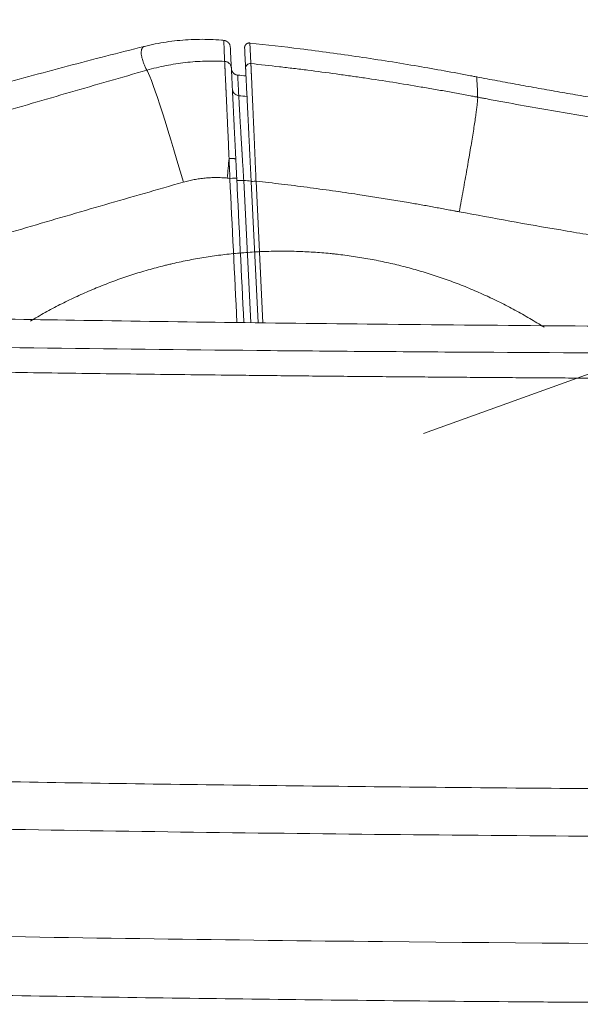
# Model space of a CAD drawing. Header units: millimetres. Extents: x 0 to 594, y 0 to 420.
# Tile 15 of 256: x 155 to 167, y 49 to 70. Entities that reach past the tile are written whole.
import ezdxf

# ---------------------------------------------------------------- set-up
doc = ezdxf.new("R2010")
doc.units = ezdxf.units.MM
doc.layers.add('1', color=7, linetype='Continuous', true_color=0xffffff)
doc.styles.add('Arial Unicode MS', font='txt')
doc.dimstyles.get("Standard").update_dxf_attribs({"dimtxt": 0.18, "dimasz": 0.18, "dimexe": 0.18, "dimexo": 0.0625, "dimgap": 0.09, "dimtad": 0, "dimtih": 1, "dimtoh": 1, "dimdec": 4, "dimzin": 0, "dimdsep": 46, "dimtxsty": 'Standard', "dimcen": 0.09, "dimadec": 0, "dimazin": 0, "dimtfac": 1, "dimtdec": 4, "dimtofl": 0, "dimtmove": 0, "dimatfit": 3, "dimfxl": 0, "dimtolj": 1, "dimtzin": 0, "dimarcsym": 0})

# ---------------------------------------------------------------- blocks, each defined once
blk = doc.blocks.new('_U11')
at = {"layer": '1', "color": 18, "lineweight": 13}
for p, q in [((105.149, 151.746), (78.701, 151.746)), ((80.701, 151.746), (80.701, 118.642)), ((160.769, 124.367), (78.701, 124.367))]:
    blk.add_line(p, q, dxfattribs=at)
at = {"layer": '1', "color": 18}
for points in [[(80.701, 151.746), (81.639, 148.246), (79.763, 148.246)], [(80.701, 124.367), (79.763, 127.867), (81.639, 127.867)]]:
    blk.add_solid(points, dxfattribs=at)
at = {"layer": '1', "color": 18, "linetype": 'Continuous', "lineweight": 13, "char_height": 3.5, "attachment_point": 7, "rotation": 90, "line_spacing_factor": 1.047437, "style": 'Arial Unicode MS'}
for s, insert in [('\\fArial Unicode MS|b0|i0;\\W1.0000;0.55', (83.68, 108.133)), ('\\fArial Unicode MS|b0|i0;\\W1.0000;FWD TIE DOWN', (83.68, 68.135))]:
    blk.add_mtext(s, dxfattribs=dict(at, insert=insert))
blk = doc.blocks.new('_U12')
at = {"layer": '1', "color": 18, "lineweight": 13}
for p, q in [((131.071, 175.295), (65.567, 175.295)), ((67.567, 175.295), (67.567, 118.308)), ((160.769, 124.367), (65.567, 124.367))]:
    blk.add_line(p, q, dxfattribs=at)
at = {"layer": '1', "color": 18}
for points in [[(67.567, 175.295), (68.505, 171.795), (66.629, 171.795)], [(67.567, 124.367), (66.629, 127.867), (68.505, 127.867)]]:
    blk.add_solid(points, dxfattribs=at)
at = {"layer": '1', "color": 18, "linetype": 'Continuous', "lineweight": 13, "char_height": 3.5, "attachment_point": 7, "rotation": 90, "line_spacing_factor": 1.047437, "style": 'Arial Unicode MS'}
for s, insert in [('\\fArial Unicode MS|b0|i0;\\W1.0000;1.02', (70.546, 107.799)), ('\\fArial Unicode MS|b0|i0;\\W1.0000;BOW TUBE DEFLATED', (70.546, 52.125))]:
    blk.add_mtext(s, dxfattribs=dict(at, insert=insert))

msp = doc.modelspace()

# ---------------------------------------------------------------- linework, layer by layer
at = {"layer": '1', "color": 155, "linetype": 'Continuous', "lineweight": 13}
for p, q in [((160.186, 66.337), (160.332, 63.337)), ((160.488, 63.335), (160.342, 66.314)), ((160.445, 66.321), (160.591, 63.334)), ((163.974, 61.004), (173.314, 64.366))]:
    msp.add_line(p, q, dxfattribs=at)
for centre, major_axis, ratio, start_param, end_param in [((160.325, 68.699), (0.0999, 0.0049), 0.998278, 1.415554, 3.141593), ((158.827, 66.259), (-0.691, 2.403), 0.037469, 4.718118, 6.221151), ((160.096, 68.271), (-0.15, -0.007), 0.998278, 0, 1.422807), ((159.888, 66.377), (-0.15, -0.007), 0.013918, 3.141593, 4.676385), ((160.19, 66.339), (-0.15, -0.007), 0.012797, 0, 1.53832), ((160.442, 66.319), (0.0999, 0.0049), 0.012797, 1.53832, 3.141593)]:
    msp.add_ellipse(centre, major_axis=major_axis, ratio=ratio, start_param=start_param, end_param=end_param, dxfattribs=at)
for points, knots in [([(145.919, 65.396), (145.965, 65.413), (146.011, 65.43), (146.32, 65.545), (146.583, 65.641), (147.373, 65.926), (147.901, 66.113), (148.96, 66.478), (149.491, 66.657), (150.289, 66.919), (150.555, 67.005), (151.089, 67.177), (151.356, 67.261), (152.158, 67.512), (152.694, 67.675), (153.768, 67.993), (154.306, 68.149), (155.385, 68.452), (155.925, 68.599), (157.008, 68.886), (157.551, 69.026), (158.094, 69.161)], [0, 0, 0, 0, 0.011516, 0.011516, 0.077415, 0.077415, 0.209213, 0.209213, 0.341011, 0.341011, 0.40691, 0.40691, 0.472808, 0.472808, 0.604606, 0.604606, 0.736404, 0.736404, 0.868202, 0.868202, 1, 1, 1, 1]), ([(158.143, 68.659), (158.132, 68.683), (158.108, 68.731), (158.081, 68.798), (158.058, 68.86), (158.041, 68.918), (158.03, 68.971), (158.024, 69.024), (158.027, 69.077), (158.041, 69.121), (158.061, 69.145), (158.076, 69.155), (158.084, 69.158), (158.088, 69.159), (158.093, 69.161), (158.094, 69.161), (158.094, 69.161)], [0, 0, 0, 0, 0.08066, 0.162386, 0.245182, 0.329048, 0.413987, 0.5, 0.620282, 0.75, 0.875, 0.925, 0.955, 0.9775, 0.98875, 1, 1, 1, 1]), ([(158.094, 69.161), (158.245, 69.199), (158.551, 69.26), (159.017, 69.309), (159.406, 69.313), (159.656, 69.298), (159.751, 69.29), (159.767, 69.288)], [0, 0, 0, 0, 0.277274, 0.554548, 0.831823, 0.97046, 1, 1, 1, 1]), ([(159.783, 68.845), (159.783, 68.85), (159.783, 68.855), (159.782, 68.865), (159.782, 68.879), (159.78, 68.913), (159.779, 68.94), (159.777, 68.992), (159.776, 69.024), (159.774, 69.057), (159.774, 69.062), (159.774, 69.068), (159.774, 69.071), (159.774, 69.073), (159.774, 69.078), (159.773, 69.082), (159.773, 69.089), (159.773, 69.105), (159.772, 69.121), (159.771, 69.157), (159.77, 69.178), (159.768, 69.215), (159.768, 69.231), (159.767, 69.257), (159.767, 69.267), (159.766, 69.282), (159.766, 69.287), (159.766, 69.291), (159.767, 69.291), (159.767, 69.291), (159.767, 69.291), (159.767, 69.29), (159.767, 69.29), (159.767, 69.289), (159.767, 69.289), (159.767, 69.289), (159.767, 69.289), (159.767, 69.289), (159.767, 69.288), (159.767, 69.288), (159.767, 69.288), (159.767, 69.288)], [0, 0, 0, 0, 0.015627, 0.015627, 0.031254, 0.062508, 0.125016, 0.125016, 0.250033, 0.250033, 0.26566, 0.273473, 0.273473, 0.281287, 0.281287, 0.296914, 0.296914, 0.312541, 0.375049, 0.375049, 0.500065, 0.500065, 0.625081, 0.625081, 0.750098, 0.750098, 0.875114, 0.875114, 0.937622, 0.937622, 0.968876, 0.968876, 0.984503, 0.984503, 0.992317, 0.992317, 0.996223, 0.996223, 0.998177, 0.998177, 1, 1, 1, 1]), ([(159.767, 69.288), (159.776, 69.287), (159.785, 69.286), (159.802, 69.281), (159.81, 69.278), (159.826, 69.27), (159.834, 69.265), (159.849, 69.255), (159.855, 69.249), (159.868, 69.236), (159.873, 69.229), (159.883, 69.214), (159.887, 69.206), (159.895, 69.19), (159.897, 69.181), (159.901, 69.164), (159.903, 69.155), (159.903, 69.146)], [0, 0, 0, 0, 0.125, 0.125, 0.25, 0.25, 0.375, 0.375, 0.5, 0.5, 0.625, 0.625, 0.75, 0.75, 0.875, 0.875, 1, 1, 1, 1]), ([(159.903, 69.146), (159.903, 69.146), (159.903, 69.146), (159.903, 69.146), (159.903, 69.146), (159.903, 69.147), (159.903, 69.147), (159.903, 69.147), (159.903, 69.147), (159.903, 69.148), (159.903, 69.148), (159.903, 69.149), (159.903, 69.149), (159.903, 69.149), (159.903, 69.149), (159.903, 69.145), (159.904, 69.135), (159.905, 69.115), (159.906, 69.089), (159.907, 69.073), (159.908, 69.036), (159.909, 69.015), (159.911, 68.979), (159.912, 68.966), (159.913, 68.95), (159.913, 68.946), (159.913, 68.94), (159.913, 68.936), (159.914, 68.931), (159.914, 68.929), (159.914, 68.926), (159.914, 68.92), (159.914, 68.915), (159.917, 68.852), (159.921, 68.783), (159.925, 68.703)], [0, 0, 0, 0, 0.00181, 0.00181, 0.003763, 0.003763, 0.00767, 0.00767, 0.015484, 0.015484, 0.031111, 0.031111, 0.062365, 0.062365, 0.124874, 0.124874, 0.249892, 0.37491, 0.37491, 0.499928, 0.499928, 0.624946, 0.624946, 0.687455, 0.687455, 0.703082, 0.703082, 0.71871, 0.71871, 0.726523, 0.726523, 0.734337, 0.749964, 0.749964, 1, 1, 1, 1]), ([(160.204, 69.128), (160.204, 69.132), (160.204, 69.135), (160.205, 69.143), (160.205, 69.15), (160.207, 69.157), (160.208, 69.161), (160.208, 69.162), (160.209, 69.164), (160.21, 69.166), (160.211, 69.169), (160.213, 69.174), (160.216, 69.18), (160.219, 69.186), (160.223, 69.191), (160.224, 69.192), (160.226, 69.195), (160.227, 69.197), (160.23, 69.201), (160.235, 69.206), (160.241, 69.211), (160.244, 69.213), (160.245, 69.214), (160.247, 69.215), (160.247, 69.215), (160.25, 69.217), (160.251, 69.218), (160.256, 69.221), (160.262, 69.224), (160.269, 69.227), (160.274, 69.228), (160.276, 69.229), (160.279, 69.23), (160.281, 69.23), (160.286, 69.231), (160.293, 69.233), (160.3, 69.233), (160.308, 69.233), (160.311, 69.233), (160.315, 69.232)], [0, 0, 0, 0, 0.0625, 0.0625, 0.125, 0.1875, 0.1875, 0.203125, 0.203125, 0.21875, 0.25, 0.25, 0.3125, 0.375, 0.375, 0.40625, 0.40625, 0.4375, 0.4375, 0.5, 0.5625, 0.5625, 0.578125, 0.578125, 0.59375, 0.59375, 0.625, 0.625, 0.6875, 0.75, 0.75, 0.78125, 0.78125, 0.8125, 0.8125, 0.875, 0.9375, 0.9375, 1, 1, 1, 1]), ([(160.226, 68.694), (160.222, 68.772), (160.218, 68.839), (160.213, 68.95), (160.211, 68.994), (160.208, 69.046), (160.208, 69.061), (160.207, 69.08), (160.206, 69.085), (160.206, 69.096), (160.205, 69.119), (160.204, 69.128), (160.204, 69.128)], [0, 0, 0, 0, 0.250065, 0.250065, 0.50013, 0.50013, 0.625163, 0.625163, 0.687679, 0.687679, 0.750195, 1, 1, 1, 1]), ([(160.315, 69.232), (160.669, 69.195), (161.439, 69.105), (162.621, 68.944), (163.816, 68.754), (164.613, 68.61), (165.024, 68.532), (165.067, 68.523), (165.094, 68.518)], [0, 0, 0, 0, 0.221392, 0.480928, 0.740464, 0.972486, 0.983492, 1, 1, 1, 1]), ([(160.315, 69.232), (160.315, 69.232), (160.315, 69.225), (160.316, 69.205), (160.316, 69.2), (160.317, 69.19), (160.317, 69.184), (160.318, 69.165), (160.319, 69.143), (160.321, 69.115), (160.321, 69.095), (160.322, 69.085), (160.324, 69.051), (160.325, 69.026), (160.329, 68.943), (160.332, 68.877), (160.336, 68.798)], [0, 0, 0, 0, 0.249805, 0.249805, 0.312321, 0.312321, 0.374837, 0.374837, 0.49987, 0.562386, 0.562386, 0.624902, 0.624902, 0.749935, 0.749935, 1, 1, 1, 1]), ([(159.783, 68.845), (159.714, 68.849), (159.575, 68.853), (159.368, 68.851), (159.162, 68.841), (158.957, 68.822), (158.752, 68.794), (158.548, 68.758), (158.413, 68.729), (158.278, 68.696), (158.21, 68.678), (158.143, 68.659)], [0, 0, 0, 0, 0.125, 0.25, 0.375, 0.5, 0.625, 0.75, 0.875, 0.875, 1, 1, 1, 1]), ([(159.783, 68.845), (159.792, 68.844), (159.801, 68.843), (159.819, 68.839), (159.828, 68.836), (159.845, 68.828), (159.853, 68.824), (159.868, 68.813), (159.875, 68.807), (159.888, 68.794), (159.894, 68.787), (159.904, 68.772), (159.908, 68.764), (159.916, 68.747), (159.919, 68.739), (159.923, 68.721), (159.924, 68.712), (159.925, 68.703)], [0, 0, 0, 0, 0.125, 0.125, 0.25, 0.25, 0.375, 0.375, 0.5, 0.5, 0.625, 0.625, 0.75, 0.75, 0.875, 0.875, 1, 1, 1, 1]), ([(159.876, 66.801), (159.874, 66.869), (159.871, 66.937), (159.865, 67.07), (159.862, 67.135), (159.857, 67.264), (159.854, 67.328), (159.848, 67.454), (159.845, 67.515), (159.843, 67.58), (159.842, 67.584), (159.842, 67.591), (159.842, 67.595), (159.841, 67.606), (159.84, 67.629), (159.839, 67.651), (159.837, 67.695), (159.836, 67.724), (159.832, 67.81), (159.827, 67.921), (159.822, 68.024), (159.818, 68.124), (159.815, 68.172), (159.813, 68.224), (159.813, 68.23), (159.812, 68.241), (159.812, 68.247), (159.811, 68.264), (159.811, 68.275), (159.809, 68.308), (159.808, 68.33), (159.805, 68.392), (159.803, 68.431), (159.8, 68.504), (159.798, 68.538), (159.795, 68.602), (159.794, 68.631), (159.792, 68.661), (159.792, 68.664), (159.792, 68.671), (159.792, 68.674), (159.791, 68.683), (159.791, 68.69), (159.79, 68.708), (159.789, 68.73), (159.788, 68.75), (159.787, 68.762), (159.787, 68.764), (159.787, 68.769), (159.787, 68.771), (159.787, 68.777), (159.786, 68.781), (159.785, 68.801), (159.785, 68.814), (159.784, 68.834), (159.783, 68.841), (159.783, 68.845)], [0, 0, 0, 0, 0.0625, 0.0625, 0.125, 0.125, 0.1875, 0.1875, 0.25, 0.25, 0.253906, 0.253906, 0.257813, 0.257813, 0.265625, 0.28125, 0.28125, 0.3125, 0.3125, 0.375, 0.4375, 0.4375, 0.5, 0.5, 0.507813, 0.507813, 0.515625, 0.515625, 0.53125, 0.53125, 0.5625, 0.5625, 0.625, 0.625, 0.6875, 0.6875, 0.75, 0.75, 0.757813, 0.757813, 0.765625, 0.765625, 0.78125, 0.78125, 0.8125, 0.84375, 0.84375, 0.851563, 0.851563, 0.859375, 0.859375, 0.875, 0.875, 0.9375, 0.9375, 1, 1, 1, 1]), ([(159.925, 68.703), (159.925, 68.699), (159.925, 68.692), (159.926, 68.674), (159.927, 68.65), (159.929, 68.615), (159.931, 68.576), (159.932, 68.553), (159.933, 68.525), (159.934, 68.522), (159.934, 68.516), (159.934, 68.506), (159.935, 68.496), (159.936, 68.475), (159.937, 68.461), (159.939, 68.416), (159.942, 68.352), (159.945, 68.278), (159.948, 68.22), (159.949, 68.2), (159.951, 68.169), (159.951, 68.155), (159.952, 68.142), (159.952, 68.137), (159.953, 68.134), (159.953, 68.126), (159.953, 68.121), (159.956, 68.072), (159.958, 68.026), (159.962, 67.932), (159.967, 67.835), (159.972, 67.731), (159.976, 67.65), (159.978, 67.623), (159.98, 67.581), (159.981, 67.56), (159.982, 67.539), (159.982, 67.525), (159.983, 67.518), (159.986, 67.453), (159.989, 67.395), (159.994, 67.277), (159.997, 67.217), (160.003, 67.096), (160.006, 67.034), (160.012, 66.909), (160.016, 66.845), (160.019, 66.781)], [0, 0, 0, 0, 0.0625, 0.0625, 0.125, 0.1875, 0.1875, 0.25, 0.25, 0.257812, 0.257812, 0.265625, 0.28125, 0.28125, 0.3125, 0.3125, 0.375, 0.4375, 0.4375, 0.46875, 0.46875, 0.484375, 0.488281, 0.488281, 0.492187, 0.492187, 0.5, 0.5, 0.5625, 0.5625, 0.625, 0.6875, 0.6875, 0.71875, 0.71875, 0.734375, 0.742187, 0.742187, 0.75, 0.75, 0.8125, 0.8125, 0.875, 0.875, 0.9375, 0.9375, 1, 1, 1, 1]), ([(160.059, 68.555), (160.051, 68.556), (160.042, 68.558), (160.025, 68.563), (160.016, 68.566), (160.001, 68.574), (159.993, 68.579), (159.979, 68.589), (159.972, 68.595), (159.96, 68.608), (159.954, 68.615), (159.945, 68.63), (159.94, 68.638), (159.933, 68.654), (159.931, 68.662), (159.927, 68.68), (159.925, 68.689), (159.925, 68.697)], [0, 0, 0, 0, 0.125, 0.125, 0.25, 0.25, 0.375, 0.375, 0.5, 0.5, 0.625, 0.625, 0.75, 0.75, 0.875, 0.875, 1, 1, 1, 1]), ([(165.112, 68.091), (165.088, 68.096), (165.063, 68.1), (165.026, 68.107), (165.014, 68.11), (164.989, 68.114), (164.927, 68.126), (164.766, 68.156), (164.519, 68.201), (164.321, 68.237), (164.123, 68.271), (164.023, 68.288), (163.527, 68.373), (163.13, 68.436), (162.632, 68.51), (162.533, 68.524), (162.333, 68.552), (162.034, 68.594), (161.635, 68.647), (161.336, 68.684), (161.136, 68.708), (161.036, 68.72), (160.736, 68.755), (160.536, 68.777), (160.336, 68.798)], [0, 0, 0, 0, 0.015625, 0.015625, 0.023437, 0.023437, 0.03125, 0.0625, 0.125, 0.1875, 0.1875, 0.25, 0.25, 0.5, 0.5, 0.5625, 0.5625, 0.625, 0.75, 0.8125, 0.8125, 0.875, 0.875, 1, 1, 1, 1]), ([(160.336, 68.798), (160.336, 68.796), (160.337, 68.789), (160.337, 68.774), (160.338, 68.754), (160.34, 68.728), (160.341, 68.696), (160.343, 68.66), (160.344, 68.631), (160.345, 68.613), (160.345, 68.609), (160.345, 68.601), (160.346, 68.589), (160.347, 68.577), (160.348, 68.552), (160.349, 68.517), (160.352, 68.461), (160.355, 68.399), (160.358, 68.333), (160.361, 68.262), (160.363, 68.212), (160.364, 68.179), (160.365, 68.173), (160.365, 68.159), (160.366, 68.139), (160.367, 68.119), (160.369, 68.078), (160.371, 68.023), (160.375, 67.936), (160.379, 67.846), (160.383, 67.752), (160.387, 67.655), (160.39, 67.588), (160.392, 67.545), (160.393, 67.537), (160.393, 67.52), (160.394, 67.511), (160.395, 67.485), (160.396, 67.468), (160.398, 67.415), (160.401, 67.345), (160.406, 67.238), (160.41, 67.128), (160.415, 67.017), (160.42, 66.905), (160.423, 66.828), (160.426, 66.771), (160.427, 66.751), (160.428, 66.722), (160.428, 66.713), (160.429, 66.693), (160.431, 66.644), (160.433, 66.596), (160.436, 66.537), (160.437, 66.517), (160.438, 66.478), (160.439, 66.458), (160.442, 66.399), (160.443, 66.36), (160.445, 66.321)], [0, 0, 0, 0, 0.03125, 0.0625, 0.09375, 0.125, 0.15625, 0.1875, 0.21875, 0.21875, 0.226563, 0.226563, 0.234375, 0.25, 0.25, 0.28125, 0.3125, 0.34375, 0.375, 0.40625, 0.4375, 0.4375, 0.445312, 0.445312, 0.453125, 0.46875, 0.46875, 0.5, 0.53125, 0.5625, 0.59375, 0.625, 0.65625, 0.65625, 0.664063, 0.664063, 0.671875, 0.671875, 0.6875, 0.6875, 0.71875, 0.75, 0.78125, 0.8125, 0.84375, 0.875, 0.875, 0.890625, 0.890625, 0.898438, 0.898438, 0.90625, 0.9375, 0.9375, 0.953125, 0.953125, 0.96875, 0.96875, 1, 1, 1, 1]), ([(145.355, 64.672), (145.884, 64.85), (146.413, 65.028), (147.207, 65.293), (147.472, 65.381), (148.002, 65.556), (148.267, 65.643), (149.063, 65.905), (149.594, 66.077), (150.391, 66.333), (150.657, 66.417), (151.189, 66.586), (151.455, 66.669), (151.988, 66.836), (152.255, 66.918), (152.788, 67.082), (153.055, 67.164), (153.59, 67.326), (153.857, 67.406), (154.392, 67.566), (154.659, 67.646), (155.194, 67.804), (155.462, 67.883), (155.998, 68.04), (156.266, 68.118), (157.07, 68.351), (157.607, 68.505), (158.143, 68.659)], [0, 0, 0, 0, 0.125, 0.125, 0.1875, 0.1875, 0.25, 0.25, 0.375, 0.375, 0.4375, 0.4375, 0.5, 0.5, 0.5625, 0.5625, 0.625, 0.625, 0.6875, 0.6875, 0.75, 0.75, 0.8125, 0.8125, 0.875, 0.875, 1, 1, 1, 1]), ([(160.059, 68.555), (160.059, 68.555), (160.059, 68.556), (160.059, 68.556), (160.059, 68.556), (160.059, 68.556), (160.059, 68.556), (160.059, 68.556), (160.059, 68.556), (160.059, 68.556), (160.059, 68.556), (160.059, 68.556), (160.059, 68.556), (160.059, 68.557), (160.059, 68.557), (160.059, 68.558), (160.059, 68.558), (160.059, 68.558), (160.059, 68.558), (160.059, 68.555), (160.059, 68.553), (160.059, 68.548), (160.059, 68.545), (160.06, 68.526), (160.061, 68.501), (160.063, 68.456), (160.064, 68.446), (160.065, 68.425), (160.065, 68.414), (160.067, 68.38), (160.069, 68.354), (160.073, 68.268), (160.077, 68.2), (160.081, 68.122)], [0, 0, 0, 0, 0.000958, 0.000958, 0.001935, 0.001935, 0.002911, 0.002911, 0.003888, 0.003888, 0.007794, 0.007794, 0.015607, 0.015607, 0.031232, 0.031232, 0.062483, 0.062483, 0.124984, 0.124984, 0.187485, 0.187485, 0.249986, 0.249986, 0.499991, 0.499991, 0.562492, 0.562492, 0.624993, 0.624993, 0.749995, 0.749995, 1, 1, 1, 1]), ([(160.342, 66.314), (160.34, 66.352), (160.336, 66.428), (160.331, 66.54), (160.327, 66.615), (160.325, 66.662), (160.324, 66.676), (160.324, 66.69), (160.323, 66.699), (160.323, 66.704), (160.322, 66.727), (160.321, 66.746), (160.318, 66.801), (160.314, 66.875), (160.309, 66.983), (160.304, 67.089), (160.299, 67.194), (160.294, 67.297), (160.291, 67.365), (160.288, 67.415), (160.287, 67.432), (160.286, 67.457), (160.286, 67.465), (160.285, 67.482), (160.283, 67.523), (160.279, 67.595), (160.275, 67.688), (160.27, 67.778), (160.266, 67.865), (160.262, 67.949), (160.259, 68.002), (160.257, 68.041), (160.256, 68.061), (160.256, 68.08), (160.255, 68.09), (160.255, 68.093), (160.255, 68.099), (160.253, 68.127), (160.251, 68.179), (160.247, 68.247), (160.244, 68.31), (160.241, 68.37), (160.239, 68.424), (160.237, 68.458), (160.236, 68.482), (160.235, 68.493), (160.235, 68.505), (160.234, 68.512), (160.234, 68.516), (160.233, 68.534), (160.232, 68.561), (160.23, 68.596), (160.229, 68.626), (160.228, 68.651), (160.227, 68.671), (160.226, 68.686), (160.226, 68.692), (160.226, 68.694)], [0, 0, 0, 0, 0.03125, 0.0625, 0.09375, 0.09375, 0.101563, 0.105469, 0.105469, 0.109375, 0.109375, 0.125, 0.125, 0.15625, 0.1875, 0.21875, 0.25, 0.28125, 0.3125, 0.3125, 0.328125, 0.328125, 0.335938, 0.335938, 0.34375, 0.375, 0.40625, 0.4375, 0.46875, 0.5, 0.53125, 0.53125, 0.546875, 0.554688, 0.554688, 0.558594, 0.558594, 0.5625, 0.59375, 0.625, 0.65625, 0.6875, 0.71875, 0.75, 0.75, 0.765625, 0.773438, 0.773438, 0.78125, 0.78125, 0.8125, 0.84375, 0.875, 0.90625, 0.9375, 0.96875, 1, 1, 1, 1]), ([(165.094, 68.518), (165.094, 68.518), (165.103, 68.418), (165.111, 68.14), (165.112, 68.091)], [0, 0, 0, 0, 0.839626, 1, 1, 1, 1]), ([(160.081, 68.122), (160.081, 68.119), (160.081, 68.113), (160.082, 68.102), (160.082, 68.098), (160.082, 68.094), (160.082, 68.092), (160.082, 68.09), (160.083, 68.083), (160.083, 68.077), (160.084, 68.056), (160.085, 68.04), (160.087, 68.002), (160.088, 67.98), (160.091, 67.932), (160.092, 67.906), (160.094, 67.874), (160.094, 67.87), (160.095, 67.863), (160.096, 67.851), (160.096, 67.84), (160.097, 67.817), (160.098, 67.801), (160.101, 67.751), (160.105, 67.681), (160.11, 67.603), (160.113, 67.541), (160.115, 67.52), (160.116, 67.493), (160.117, 67.488), (160.117, 67.477), (160.118, 67.472), (160.118, 67.455), (160.119, 67.444), (160.122, 67.388), (160.125, 67.342), (160.131, 67.248), (160.134, 67.199), (160.14, 67.099), (160.143, 67.048), (160.147, 66.983), (160.148, 66.966), (160.149, 66.95), (160.149, 66.943), (160.149, 66.94), (160.15, 66.93), (160.152, 66.896), (160.154, 66.863), (160.159, 66.782), (160.162, 66.727), (160.169, 66.617), (160.172, 66.562), (160.179, 66.45), (160.182, 66.394), (160.186, 66.337)], [0, 0, 0, 0, 0.0625, 0.0625, 0.078125, 0.085938, 0.085938, 0.09375, 0.09375, 0.125, 0.125, 0.1875, 0.1875, 0.25, 0.25, 0.3125, 0.3125, 0.320313, 0.320313, 0.328125, 0.34375, 0.34375, 0.375, 0.375, 0.4375, 0.5, 0.5, 0.53125, 0.53125, 0.539063, 0.539063, 0.546875, 0.546875, 0.5625, 0.5625, 0.625, 0.625, 0.6875, 0.6875, 0.75, 0.75, 0.765625, 0.769531, 0.769531, 0.773438, 0.773438, 0.78125, 0.8125, 0.8125, 0.875, 0.875, 0.9375, 0.9375, 1, 1, 1, 1]), ([(165.112, 68.091), (165.114, 68.086), (165.115, 68.078), (165.115, 68.054), (165.114, 68.039), (165.111, 68.001), (165.109, 67.979), (165.104, 67.927), (165.1, 67.898), (165.092, 67.834), (165.088, 67.798), (165.077, 67.721), (165.071, 67.679), (165.058, 67.59), (165.051, 67.543), (165.035, 67.442), (165.027, 67.39), (165.009, 67.279), (165, 67.221), (164.98, 67.101), (164.97, 67.039), (164.948, 66.91), (164.937, 66.844), (164.913, 66.709), (164.901, 66.639), (164.876, 66.498), (164.863, 66.426), (164.837, 66.279), (164.824, 66.205), (164.796, 66.055), (164.782, 65.98), (164.754, 65.828), (164.74, 65.751), (164.726, 65.675)], [0, 0, 0, 0, 0.0625, 0.0625, 0.125, 0.125, 0.1875, 0.1875, 0.25, 0.25, 0.3125, 0.3125, 0.375, 0.375, 0.4375, 0.4375, 0.5, 0.5, 0.5625, 0.5625, 0.625, 0.625, 0.6875, 0.6875, 0.75, 0.75, 0.8125, 0.8125, 0.875, 0.875, 0.9375, 0.9375, 1, 1, 1, 1]), ([(173.489, 66.814), (173.335, 66.832), (173.18, 66.85), (172.142, 66.975), (171.26, 67.092), (169.498, 67.344), (168.619, 67.48), (167.302, 67.698), (166.864, 67.773), (166.206, 67.89), (165.878, 67.949), (165.495, 68.019), (165.304, 68.055), (165.222, 68.07), (165.167, 68.081), (165.14, 68.086), (165.112, 68.091)], [0, 0, 0, 0, 0.055137, 0.055137, 0.370091, 0.370091, 0.685046, 0.685046, 0.842523, 0.842523, 0.921261, 0.960631, 0.980315, 0.990158, 0.990158, 1, 1, 1, 1]), ([(159.876, 66.801), (159.87, 66.732), (159.864, 66.663), (159.852, 66.524), (159.845, 66.454), (159.839, 66.385)], [0, 0, 0, 0, 0.5, 0.5, 1, 1, 1, 1]), ([(159.876, 66.801), (159.886, 66.801), (159.895, 66.801), (159.914, 66.801), (159.923, 66.801), (159.94, 66.8), (159.948, 66.8), (159.963, 66.799), (159.971, 66.798), (159.984, 66.796), (159.989, 66.795), (160, 66.793), (160.004, 66.791), (160.011, 66.789), (160.014, 66.787), (160.018, 66.784), (160.019, 66.782), (160.019, 66.781)], [0, 0, 0, 0, 0.125, 0.125, 0.25, 0.25, 0.375, 0.375, 0.5, 0.5, 0.625, 0.625, 0.75, 0.75, 0.875, 0.875, 1, 1, 1, 1]), ([(159.894, 66.379), (159.891, 66.45), (159.888, 66.52), (159.884, 66.608), (159.883, 66.635), (159.882, 66.661), (159.881, 66.678), (159.881, 66.687), (159.879, 66.731), (159.878, 66.766), (159.876, 66.801)], [0, 0, 0, 0, 0.5, 0.5, 0.625, 0.6875, 0.6875, 0.75, 0.75, 1, 1, 1, 1]), ([(158.913, 66.299), (158.362, 66.141), (157.812, 65.983), (156.986, 65.744), (156.711, 65.664), (156.161, 65.504), (155.886, 65.423), (155.337, 65.261), (155.062, 65.179), (154.513, 65.015), (154.239, 64.932), (153.691, 64.766), (153.417, 64.682), (152.869, 64.513), (152.596, 64.428), (152.049, 64.258), (151.775, 64.172), (151.229, 63.999), (150.956, 63.912), (150.411, 63.736), (150.138, 63.648), (149.839, 63.551), (149.812, 63.542), (149.786, 63.534)], [0, 0, 0, 0, 0.180213, 0.180213, 0.270319, 0.270319, 0.360425, 0.360425, 0.450532, 0.450532, 0.540638, 0.540638, 0.630744, 0.630744, 0.720851, 0.720851, 0.810957, 0.810957, 0.901063, 0.901063, 0.99117, 0.99117, 1, 1, 1, 1]), ([(159.839, 66.385), (159.799, 66.388), (159.76, 66.391), (159.682, 66.395), (159.604, 66.397), (159.488, 66.394), (159.41, 66.389), (159.333, 66.382), (159.256, 66.373), (159.141, 66.354), (159.065, 66.338), (158.989, 66.32), (158.951, 66.31), (158.913, 66.299)], [0, 0, 0, 0, 0.125, 0.125, 0.25, 0.375, 0.5, 0.5, 0.625, 0.75, 0.875, 0.875, 1, 1, 1, 1]), ([(160.445, 66.321), (160.624, 66.301), (160.804, 66.28), (161.162, 66.237), (161.52, 66.192), (161.877, 66.143), (162.235, 66.093), (162.413, 66.067), (162.948, 65.986), (163.305, 65.929), (163.749, 65.853), (163.838, 65.837), (164.016, 65.806), (164.193, 65.774), (164.415, 65.733), (164.548, 65.708), (164.615, 65.696), (164.637, 65.692), (164.681, 65.683), (164.703, 65.679), (164.726, 65.675)], [0, 0, 0, 0, 0.125, 0.125, 0.25, 0.375, 0.375, 0.5, 0.5, 0.75, 0.75, 0.8125, 0.8125, 0.875, 0.9375, 0.96875, 0.96875, 0.984375, 0.984375, 1, 1, 1, 1]), ([(164.726, 65.675), (165.437, 65.541), (166.15, 65.413), (167.221, 65.23), (167.578, 65.171), (168.293, 65.056), (169.008, 64.943), (169.725, 64.838), (170.441, 64.735), (170.8, 64.685), (171.518, 64.589), (171.877, 64.542), (172.595, 64.452), (172.955, 64.408), (173.314, 64.366)], [0, 0, 0, 0, 0.25, 0.25, 0.375, 0.375, 0.5, 0.625, 0.625, 0.75, 0.75, 0.875, 0.875, 1, 1, 1, 1]), ([(173.311, 63.237), (172.506, 63.239), (170.377, 63.247), (167.013, 63.268), (163.308, 63.301), (159.873, 63.341), (156.724, 63.386), (153.857, 63.435), (151.27, 63.486), (148.942, 63.538), (146.923, 63.589), (145.199, 63.636), (143.753, 63.678), (142.519, 63.716), (141.498, 63.749), (140.716, 63.775), (140.116, 63.796), (139.592, 63.815), (139.006, 63.836), (138.31, 63.861), (137.502, 63.892), (136.457, 63.933), (135.144, 63.987), (133.535, 64.056), (131.726, 64.139), (129.718, 64.238), (127.526, 64.353), (125.153, 64.488), (122.604, 64.643), (119.865, 64.824), (116.917, 65.036), (114.006, 65.263), (112.071, 65.426), (111.195, 65.502)], [0, 0, 0, 0, 0.038796, 0.102729, 0.162313, 0.217558, 0.268468, 0.314252, 0.355864, 0.393313, 0.426611, 0.453287, 0.476546, 0.496393, 0.512831, 0.525865, 0.534127, 0.541769, 0.551188, 0.562398, 0.575398, 0.590186, 0.612876, 0.638788, 0.667918, 0.700261, 0.73581, 0.773835, 0.814928, 0.859084, 0.906311, 0.957571, 1, 1, 1, 1]), ([(109.138, 64.811), (109.81, 64.757), (110.482, 64.705), (111.935, 64.593), (112.716, 64.534), (114.279, 64.42), (115.061, 64.364), (116.233, 64.284), (116.624, 64.257), (117.406, 64.205), (117.796, 64.18), (118.969, 64.104), (119.751, 64.056), (121.315, 63.962), (122.097, 63.916), (123.661, 63.829), (124.443, 63.787), (126.008, 63.705), (127.572, 63.626), (129.137, 63.554), (130.702, 63.484), (131.485, 63.45), (133.833, 63.354), (135.399, 63.295), (137.747, 63.214), (138.53, 63.188), (139.705, 63.151), (140.096, 63.14), (140.879, 63.116), (142.837, 63.059), (144.795, 63.009), (147.927, 62.938), (149.494, 62.906), (152.626, 62.851), (154.193, 62.826), (157.326, 62.784), (158.892, 62.767), (161.242, 62.744), (162.025, 62.737), (163.592, 62.725), (164.375, 62.719), (166.725, 62.705), (169.858, 62.69), (172.992, 62.684), (174.559, 62.683)], [0, 0, 0, 0, 0.030879, 0.030879, 0.066773, 0.066773, 0.102666, 0.102666, 0.120613, 0.120613, 0.138559, 0.138559, 0.174453, 0.174453, 0.210346, 0.210346, 0.246239, 0.246239, 0.282133, 0.318026, 0.318026, 0.353919, 0.353919, 0.425706, 0.425706, 0.4616, 0.4616, 0.479546, 0.479546, 0.497493, 0.56928, 0.56928, 0.641066, 0.641066, 0.712853, 0.712853, 0.78464, 0.78464, 0.820533, 0.820533, 0.856427, 0.856427, 0.928213, 1, 1, 1, 1]), ([(155.691, 63.372), (155.793, 63.433), (155.999, 63.552), (156.313, 63.719), (156.632, 63.875), (156.956, 64.02), (157.284, 64.154), (157.617, 64.276), (157.955, 64.387), (158.184, 64.454), (158.357, 64.501), (158.443, 64.523), (158.531, 64.545), (158.574, 64.556), (158.589, 64.559), (158.618, 64.566), (158.633, 64.569), (158.764, 64.6), (158.997, 64.651), (159.348, 64.714), (159.7, 64.765), (160.053, 64.803), (160.406, 64.83), (160.76, 64.844), (161.116, 64.846), (161.472, 64.836), (161.71, 64.821), (161.888, 64.806), (161.948, 64.801), (162.022, 64.794), (162.037, 64.792), (162.067, 64.789), (162.112, 64.784), (162.156, 64.779), (162.305, 64.762), (162.541, 64.73), (162.892, 64.671), (163.24, 64.599), (163.585, 64.516), (163.927, 64.421), (164.265, 64.314), (164.6, 64.196), (164.932, 64.065), (165.178, 63.958), (165.314, 63.896), (165.355, 63.877), (165.368, 63.87), (165.395, 63.858), (165.463, 63.826), (165.53, 63.793), (165.691, 63.713), (165.902, 63.603), (166.212, 63.428), (166.414, 63.305), (166.514, 63.241)], [0, 0, 0, 0, 0.03125, 0.0625, 0.09375, 0.125, 0.15625, 0.1875, 0.21875, 0.25, 0.25, 0.265625, 0.273438, 0.273438, 0.277344, 0.277344, 0.28125, 0.28125, 0.3125, 0.34375, 0.375, 0.40625, 0.4375, 0.46875, 0.5, 0.53125, 0.5625, 0.5625, 0.578125, 0.578125, 0.582031, 0.582031, 0.585938, 0.59375, 0.59375, 0.625, 0.65625, 0.6875, 0.71875, 0.75, 0.78125, 0.8125, 0.84375, 0.875, 0.882812, 0.882812, 0.886719, 0.886719, 0.890625, 0.90625, 0.90625, 0.9375, 0.96875, 1, 1, 1, 1]), ([(118.926, 63.601), (118.954, 63.599), (119.011, 63.596), (119.097, 63.59), (119.182, 63.585), (119.268, 63.58), (119.353, 63.574), (119.439, 63.569), (119.525, 63.564), (119.61, 63.558), (119.696, 63.553), (119.781, 63.548), (119.867, 63.543), (119.953, 63.537), (120.038, 63.532), (120.124, 63.527), (120.209, 63.522), (120.295, 63.517), (120.38, 63.511), (120.466, 63.506), (120.552, 63.501), (120.637, 63.496), (120.723, 63.491), (120.808, 63.486), (120.894, 63.481), (120.98, 63.476), (121.065, 63.471), (121.151, 63.466), (121.236, 63.461), (121.322, 63.456), (121.408, 63.451), (121.493, 63.446), (121.579, 63.441), (121.664, 63.436), (121.75, 63.431), (121.836, 63.426), (121.921, 63.421), (122.007, 63.416), (122.092, 63.411), (122.178, 63.406), (122.263, 63.401), (122.349, 63.396), (122.435, 63.391), (122.52, 63.387), (122.606, 63.382), (122.691, 63.377), (122.777, 63.372), (122.863, 63.367), (122.948, 63.362), (123.034, 63.358), (123.119, 63.353), (123.205, 63.348), (123.291, 63.343), (123.376, 63.339), (123.462, 63.334), (123.547, 63.329), (123.633, 63.325), (123.719, 63.32), (123.804, 63.315), (123.89, 63.311), (123.975, 63.306), (124.061, 63.301), (124.147, 63.297), (124.232, 63.292), (124.318, 63.287), (124.404, 63.283), (124.489, 63.278), (124.575, 63.274), (124.66, 63.269), (124.746, 63.265), (124.832, 63.26), (124.917, 63.256), (125.003, 63.251), (125.089, 63.247), (125.174, 63.242), (125.26, 63.238), (125.346, 63.233), (125.431, 63.229), (125.517, 63.224), (125.602, 63.22), (125.688, 63.216), (125.774, 63.211), (125.859, 63.207), (125.945, 63.202), (126.031, 63.198), (126.116, 63.194), (126.202, 63.189), (126.287, 63.185), (126.373, 63.181), (126.459, 63.176), (126.544, 63.172), (126.63, 63.168), (126.716, 63.164), (126.801, 63.159), (126.887, 63.155), (126.973, 63.151), (127.058, 63.147), (127.144, 63.142), (127.229, 63.138), (127.315, 63.134), (127.401, 63.13), (127.486, 63.126), (127.572, 63.122), (127.658, 63.117), (127.743, 63.113), (127.829, 63.109), (127.915, 63.105), (128, 63.101), (128.086, 63.097), (128.171, 63.093), (128.257, 63.089), (128.343, 63.085), (128.428, 63.081), (128.514, 63.077), (128.6, 63.073), (128.685, 63.069), (128.771, 63.065), (128.857, 63.061), (128.942, 63.057), (129.028, 63.053), (129.425, 63.034), (130.133, 63.002), (131.152, 62.958), (132.172, 62.914), (133.191, 62.873), (134.211, 62.833), (135.23, 62.794), (136.25, 62.757), (137.269, 62.721), (138.289, 62.687), (139.649, 62.642), (141.349, 62.59), (143.388, 62.533), (145.428, 62.481), (147.468, 62.433), (149.509, 62.39), (151.549, 62.351), (153.589, 62.316), (155.629, 62.285), (157.67, 62.257), (159.129, 62.24), (160.006, 62.23), (160.302, 62.227), (160.598, 62.224), (160.893, 62.221), (161.189, 62.218), (161.485, 62.215), (161.781, 62.212), (162.076, 62.209), (162.372, 62.206), (162.668, 62.204), (162.963, 62.201), (163.259, 62.199), (163.555, 62.196), (163.851, 62.194), (164.146, 62.191), (164.442, 62.189), (164.738, 62.187), (165.034, 62.184), (165.329, 62.182), (165.625, 62.18), (165.921, 62.178), (166.216, 62.176), (166.512, 62.174), (166.808, 62.172), (167.104, 62.171), (167.399, 62.169), (167.695, 62.167), (167.991, 62.165), (168.287, 62.164), (168.582, 62.162), (168.878, 62.161), (169.174, 62.159), (169.47, 62.158), (169.765, 62.157), (170.061, 62.155), (170.357, 62.154), (170.652, 62.153), (170.948, 62.152), (171.244, 62.15), (171.54, 62.149), (171.835, 62.148), (172.131, 62.147), (172.427, 62.146), (172.723, 62.146), (173.018, 62.145), (173.216, 62.144), (173.314, 62.144)], [0, 0, 0, 0, 0.001576, 0.003151, 0.004727, 0.006303, 0.007878, 0.009454, 0.01103, 0.012605, 0.014181, 0.015757, 0.017332, 0.018908, 0.020484, 0.022059, 0.023635, 0.025211, 0.026786, 0.028362, 0.029938, 0.031513, 0.033089, 0.034665, 0.03624, 0.037816, 0.039392, 0.040967, 0.042543, 0.044119, 0.045694, 0.04727, 0.048845, 0.050421, 0.051997, 0.053572, 0.055148, 0.056723, 0.058299, 0.059874, 0.06145, 0.063025, 0.064601, 0.066176, 0.067752, 0.069327, 0.070903, 0.072478, 0.074053, 0.075629, 0.077204, 0.07878, 0.080355, 0.081931, 0.083506, 0.085082, 0.086657, 0.088233, 0.089808, 0.091384, 0.092959, 0.094535, 0.096111, 0.097686, 0.099262, 0.100838, 0.102413, 0.103989, 0.105565, 0.107141, 0.108717, 0.110292, 0.111868, 0.113444, 0.11502, 0.116596, 0.118172, 0.119747, 0.121323, 0.122899, 0.124475, 0.126051, 0.127626, 0.129202, 0.130778, 0.132354, 0.133929, 0.135505, 0.137081, 0.138656, 0.140232, 0.141808, 0.143383, 0.144959, 0.146535, 0.14811, 0.149686, 0.151261, 0.152837, 0.154413, 0.155988, 0.157564, 0.159139, 0.160715, 0.16229, 0.163866, 0.165442, 0.167017, 0.168593, 0.170168, 0.171744, 0.17332, 0.174895, 0.176471, 0.178046, 0.179622, 0.181198, 0.182773, 0.184349, 0.185925, 0.1875, 0.206251, 0.225001, 0.24375, 0.2625, 0.28125, 0.3, 0.31875, 0.3375, 0.35625, 0.375, 0.4125, 0.45, 0.4875, 0.525, 0.562499, 0.6, 0.6375, 0.675, 0.7125, 0.75, 0.755435, 0.76087, 0.766305, 0.77174, 0.777174, 0.782609, 0.788044, 0.793479, 0.798914, 0.804349, 0.809783, 0.815218, 0.820653, 0.826088, 0.831522, 0.836957, 0.842392, 0.847827, 0.853261, 0.858696, 0.864131, 0.869565, 0.875, 0.880435, 0.88587, 0.891304, 0.896739, 0.902174, 0.907609, 0.913043, 0.918478, 0.923913, 0.929348, 0.934782, 0.940217, 0.945652, 0.951087, 0.956522, 0.961956, 0.967391, 0.972826, 0.978261, 0.983696, 0.98913, 0.994565, 1, 1, 1, 1]), ([(155.691, 63.372), (155.709, 63.382), (155.722, 63.39), (155.739, 63.4), (155.744, 63.403), (155.744, 63.403)], [0, 0, 0, 0, 0.500719, 0.500719, 1, 1, 1, 1]), ([(166.462, 63.274), (166.462, 63.274), (166.466, 63.271), (166.484, 63.261), (166.497, 63.252), (166.514, 63.242)], [0, 0, 0, 0, 0.499881, 0.499881, 1, 1, 1, 1]), ([(109.138, 55.898), (109.39, 55.876), (110.136, 55.809), (110.883, 55.745), (111.625, 55.682), (111.873, 55.661), (112.368, 55.619), (112.616, 55.599), (113.358, 55.538), (113.854, 55.498), (114.844, 55.42), (115.34, 55.382), (116.826, 55.27), (117.817, 55.198), (119.304, 55.094), (119.8, 55.06), (120.791, 54.994), (121.287, 54.961), (122.279, 54.898), (122.775, 54.867), (123.766, 54.806), (124.262, 54.776), (125.75, 54.689), (126.743, 54.633), (128.231, 54.554), (128.727, 54.528), (129.72, 54.478), (130.216, 54.453), (131.209, 54.405), (132.201, 54.358), (133.194, 54.313), (134.683, 54.248), (135.676, 54.207), (137.663, 54.129), (138.656, 54.092), (140.642, 54.023), (141.635, 53.99), (143.622, 53.928), (144.615, 53.899), (146.602, 53.845), (147.596, 53.82), (149.583, 53.772), (150.577, 53.75), (152.564, 53.709), (153.558, 53.69), (155.545, 53.655), (156.539, 53.639), (158.526, 53.61), (159.52, 53.596), (161.507, 53.572), (162.501, 53.561), (164.489, 53.541), (165.483, 53.532), (167.47, 53.517), (168.464, 53.51), (170.452, 53.498), (171.446, 53.493), (174.427, 53.482), (176.415, 53.477), (178.403, 53.476)], [0, 0, 0, 0, 0.01093, 0.032431, 0.032431, 0.043182, 0.043182, 0.053933, 0.053933, 0.075435, 0.075435, 0.096936, 0.096936, 0.139939, 0.139939, 0.161441, 0.161441, 0.182942, 0.182942, 0.204444, 0.204444, 0.225945, 0.225945, 0.268948, 0.268948, 0.29045, 0.29045, 0.311951, 0.311951, 0.333453, 0.354954, 0.354954, 0.397957, 0.397957, 0.44096, 0.44096, 0.483963, 0.483963, 0.526966, 0.526966, 0.56997, 0.56997, 0.612973, 0.612973, 0.655976, 0.655976, 0.698979, 0.698979, 0.741982, 0.741982, 0.784985, 0.784985, 0.827988, 0.827988, 0.870991, 0.870991, 0.913994, 0.913994, 1, 1, 1, 1]), ([(269.506, 53.099), (269.416, 53.098), (269.28, 53.097), (269.098, 53.096), (268.281, 53.089), (266.782, 53.077), (259.514, 53.019), (247.159, 52.92), (232.623, 52.805), (220.995, 52.712), (212.274, 52.642), (203.552, 52.573), (194.831, 52.515), (186.109, 52.476), (177.388, 52.467), (168.667, 52.497), (159.946, 52.577), (151.226, 52.72), (142.507, 52.942), (133.792, 53.263), (126.534, 53.628), (120.732, 53.986), (117.107, 54.24), (114.209, 54.462), (111.794, 54.658), (110.104, 54.804), (109.138, 54.891)], [0, 0, 0, 0, 0.001694, 0.002544, 0.003393, 0.016983, 0.030573, 0.139292, 0.248011, 0.302371, 0.35673, 0.41109, 0.465449, 0.519809, 0.574168, 0.628528, 0.682888, 0.737247, 0.791607, 0.845966, 0.900326, 0.927506, 0.954685, 0.968275, 0.981865, 1, 1, 1, 1]), ([(109.138, 52.621), (109.348, 52.603), (111.313, 52.429), (116.475, 52.004), (124.634, 51.458), (134.244, 50.978), (143.862, 50.637), (153.484, 50.413), (165.887, 50.242), (181.072, 50.187), (199.037, 50.273), (212.595, 50.384), (221.745, 50.458), (226.464, 50.495), (231.072, 50.532), (235.478, 50.567), (238.765, 50.593), (241.088, 50.611), (242.606, 50.623), (244.328, 50.637), (246.255, 50.652), (248.388, 50.669), (250.727, 50.688), (253.296, 50.708), (256.1, 50.731), (259.143, 50.755), (262, 50.778), (264.631, 50.799), (266.429, 50.814), (267.729, 50.824), (268.501, 50.83), (269.098, 50.835), (269.438, 50.838), (269.518, 50.838)], [0, 0, 0, 0, 0.003937, 0.036901, 0.09686, 0.156839, 0.216822, 0.276805, 0.336788, 0.448756, 0.560724, 0.672692, 0.702252, 0.731811, 0.760922, 0.788404, 0.814192, 0.822394, 0.831844, 0.842574, 0.854586, 0.867879, 0.882454, 0.898309, 0.915921, 0.934883, 0.955195, 0.969341, 0.984076, 0.988829, 0.993639, 0.998506, 1, 1, 1, 1]), ([(178.427, 48.97), (177.433, 48.971), (176.439, 48.972), (174.452, 48.977), (172.464, 48.983), (169.98, 48.995), (168.49, 49.005), (167.496, 49.012), (166.999, 49.015), (165.508, 49.027), (164.515, 49.035), (162.527, 49.055), (161.534, 49.066), (159.547, 49.09), (158.553, 49.103), (156.566, 49.133), (155.572, 49.149), (153.585, 49.183), (152.592, 49.202), (150.605, 49.243), (149.611, 49.265), (146.631, 49.335), (144.645, 49.389), (141.665, 49.481), (140.672, 49.513), (138.686, 49.582), (137.196, 49.637), (135.707, 49.697), (134.714, 49.738), (134.218, 49.759), (132.729, 49.823), (131.736, 49.869), (129.751, 49.964), (128.759, 50.014), (127.271, 50.093), (126.775, 50.12), (125.782, 50.175), (125.286, 50.203), (123.799, 50.289), (122.807, 50.35), (120.824, 50.475), (119.832, 50.541), (118.345, 50.644), (117.85, 50.679), (116.859, 50.75), (116.363, 50.787), (114.877, 50.898), (113.887, 50.975), (112.649, 51.075), (112.401, 51.096), (111.906, 51.137), (111.659, 51.157), (110.916, 51.22), (110.421, 51.262), (109.679, 51.327), (109.432, 51.349), (109.169, 51.372), (109.154, 51.373), (109.138, 51.375)], [0, 0, 0, 0, 0.042982, 0.042982, 0.085964, 0.128947, 0.150438, 0.150438, 0.171929, 0.171929, 0.214911, 0.214911, 0.257893, 0.257893, 0.300876, 0.300876, 0.343858, 0.343858, 0.38684, 0.38684, 0.429822, 0.429822, 0.515787, 0.515787, 0.558769, 0.558769, 0.601751, 0.623242, 0.623242, 0.644733, 0.644733, 0.687715, 0.687715, 0.730698, 0.730698, 0.752189, 0.752189, 0.77368, 0.77368, 0.816662, 0.816662, 0.859644, 0.859644, 0.881135, 0.881135, 0.902627, 0.902627, 0.945609, 0.945609, 0.956354, 0.956354, 0.9671, 0.9671, 0.988591, 0.988591, 0.999337, 0.999337, 1, 1, 1, 1])]:
    msp.add_open_spline(points, degree=3, knots=knots, dxfattribs=at)
for points in [[(160.233, 68.539), (160.175, 68.545), (160.117, 68.551), (160.059, 68.556)], [(160.081, 68.122), (160.139, 68.116), (160.197, 68.111), (160.255, 68.105)], [(160.019, 66.781), (160.022, 66.715), (160.028, 66.583), (160.035, 66.451), (160.038, 66.384)], [(159.894, 66.379), (159.875, 66.381), (159.857, 66.383), (159.839, 66.385)], [(160.042, 63.34), (159.993, 64.353), (159.943, 65.366), (159.894, 66.379)], [(160.038, 66.384), (160.088, 65.369), (160.137, 64.354), (160.187, 63.339)], [(160.342, 66.321), (160.29, 66.327), (160.238, 66.332), (160.186, 66.337)]]:
    msp.add_open_spline(points, degree=3, dxfattribs=at)
msp.add_rational_spline([(165.094, 68.518), (168.592, 67.854), (172.117, 67.344), (175.66, 66.99)], [1, 0.999354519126, 0.999354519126, 1], degree=3, dxfattribs=at)

# ---------------------------------------------------------------- dimensions: what is measured, and where the dimension line sits
at = {"layer": '1', "color": 18, "linetype": 'Continuous', "lineweight": 13}
for base, p2, text, picture, middle in [((67.567, 175.295), (131.071, 175.295), '\\fArial Unicode MS|b0|i0;\\C18;{\\H1.00x;\\fArial Unicode MS|b0|i0;BOW TUBE DEFLATED\\fArial Unicode MS|b0|i0;}\\C18; <> ', '_U12', (67.567, 84.367)), ((80.701, 151.746), (106.649, 151.746), '\\fArial Unicode MS|b0|i0;\\C18;{\\H1.00x;\\fArial Unicode MS|b0|i0;FWD TIE DOWN\\fArial Unicode MS|b0|i0;}\\C18; <> ', '_U11', (80.701, 92.56))]:
    dim = msp.add_linear_dim(base=base, p1=(160.769, 124.367), p2=p2, angle=90, text=text, dimstyle='Standard', override={"dimtxt": 3.5, "dimasz": 3.5, "dimexe": 2, "dimexo": 0, "dimgap": 1.5, "dimtih": 0, "dimtoh": 0, "dimdec": 2, "dimlfac": 0.02, "dimdsep": 46, "dimlunit": 2, "dimtxsty": 'Arial Unicode MS', "dimsah": 1, "dimse1": 0, "dimse2": 0, "dimsd1": 0, "dimsd2": 0, "dimclrd": 18, "dimclre": 18, "dimclrt": 18, "dimtol": 0, "dimtm": -0.1, "dimtfac": 1, "dimtdec": 2, "dimtofl": 1, "dimtmove": 0, "dimlwd": 13, "dimlwe": 13}, dxfattribs=at)
    dim.commit()
    dim.dimension.update_dxf_attribs({"geometry": picture, "text_midpoint": middle, "dimtype": 160})

doc.saveas('drawing.dxf')
